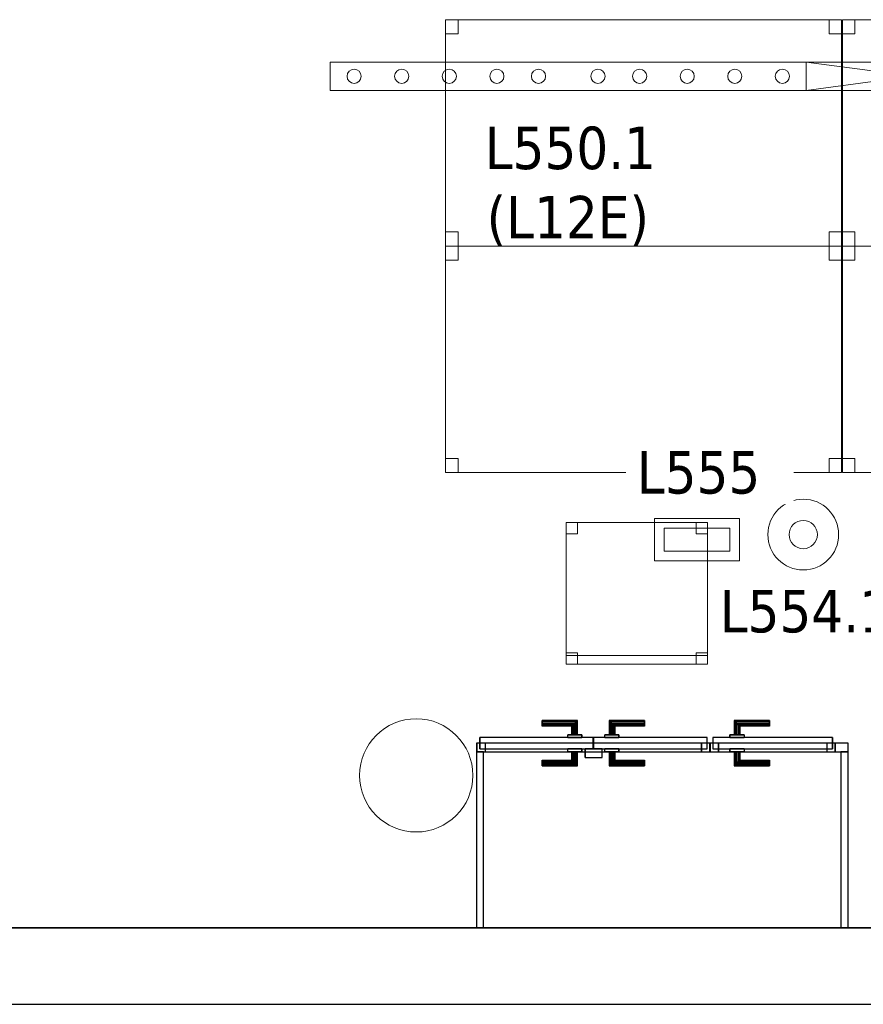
# Model space of a CAD drawing. Header units: metres. Extents: x 397.7 to 427.5, y 12.7 to 28.4.
# Tile 12 of 128: x 404.4 to 407.4, y 12.8 to 16.3. Entities that reach past the tile are written whole.
import ezdxf

# ---------------------------------------------------------------- set-up
doc = ezdxf.new("R2010")
doc.units = ezdxf.units.M
doc.layers.add('01_CARPINTERIA', color=5, linetype='Continuous', lineweight=25, true_color=0x0000ff)
doc.layers.add('01_SUELOS', color=7, linetype='Continuous', lineweight=25, true_color=0x007f00)
for name, color, linetype, lineweight in [('02_MOBILIARIO', 7, 'Continuous', 18), ('A-COLS-____-MCUT', 7, 'Continuous', 18), ('A-COLS-____-OTLN', 7, 'Continuous', 18), ('A-DETL-____-MBND', 7, 'Continuous', 18), ('A-DETL-GENF-OTLN', 7, 'Continuous', 18), ('A-GENM-____-OTLN', 7, 'Continuous', 18), ('A-WALL-____-MCUT', 7, 'Continuous', 25), ('A-WALL-____-OTLN', 7, 'Continuous', 25), ('E-LITE-____-IDEN', 7, 'Continuous', 30), ('E-LITE-EQPM-IDEN', 7, 'Continuous', 30)]:
    doc.layers.add(name, color=color, linetype=linetype, lineweight=lineweight)
doc.styles.add('Tahoma_4', font='tahoma.ttf', dxfattribs={"height": 0.15})

# ---------------------------------------------------------------- blocks, each defined once
blk = doc.blocks.new('Family - Mur P5-151247-08_ENLLUMENAT_P5')
at = {"layer": 'A-WALL-____-MCUT', "color": 253, "true_color": 0xaaaaaa}
for p, q in [((25.4725, 0.27), (0.0535, 0.27)), ((0, 0), (25.4166, 0))]:
    blk.add_line(p, q, dxfattribs=at)
at = {"layer": 'A-WALL-____-OTLN', "color": 253, "true_color": 0xaaaaaa}
for p, q in [((25.4725, 0.27), (0.0535, 0.27)), ((0, 0), (25.4166, 0))]:
    blk.add_line(p, q, dxfattribs=at)
at = {"layer": 'A-WALL-____-OTLN', "color": 253, "lineweight": 18, "true_color": 0xaaaaaa}
blk.add_line((0, 0), (25.4166, 0), dxfattribs=at)
blk = doc.blocks.new('Family - LONDR55-XX_ZZ-ARQ-CAA-M3D-Londres55-151267-08_ENLLUMENAT_P5')
at = {"layer": '01_CARPINTERIA', "color": 161, "true_color": 0xaaaaff}
for p, q in [((0.2308, 0.1087), (0.2308, 0.11)), ((0.2308, 0.11), (0.2308, 0.1087)), ((0.3558, 0.11), (0.2308, 0.11)), ((0.2308, 0.105), (0.2308, 0.1087)), ((0.2308, 0.1087), (0.2308, 0.105)), ((0.3545, 0.1087), (0.2308, 0.1087)), ((0.3545, 0.1087), (0.2308, 0.1087)), ((0.2308, 0.1), (0.2308, 0.105)), ((0.2308, 0.105), (0.2308, 0.1)), ((0.3508, 0.105), (0.2308, 0.105)), ((0.3508, 0.105), (0.2308, 0.105)), ((0.3508, 0.105), (0.3458, 0.1)), ((0.3458, 0.1), (0.3508, 0.105)), ((0.3545, 0.1087), (0.3508, 0.105)), ((0.3508, 0.105), (0.3545, 0.1087)), ((0.3508, 0.06), (0.3508, 0.105)), ((0.3508, 0.06), (0.3508, 0.105)), ((0.3558, 0.11), (0.3545, 0.1087)), ((0.3545, 0.1087), (0.3558, 0.11)), ((0.3545, 0.06), (0.3545, 0.1087)), ((0.3545, 0.06), (0.3545, 0.1087)), ((0.3558, 0.06), (0.3558, 0.11)), ((0.4682, 0.1087), (0.4668, 0.11)), ((0.4668, 0.11), (0.4668, 0.06)), ((0.4668, 0.11), (0.4682, 0.1087)), ((0.5918, 0.11), (0.4668, 0.11)), ((0.4718, 0.105), (0.4682, 0.1087)), ((0.4682, 0.1087), (0.4682, 0.06)), ((0.4682, 0.1087), (0.4682, 0.06)), ((0.4682, 0.1087), (0.4718, 0.105)), ((0.5918, 0.1087), (0.4682, 0.1087)), ((0.5918, 0.1087), (0.4682, 0.1087)), ((0.4768, 0.1), (0.4718, 0.105)), ((0.4718, 0.105), (0.4718, 0.06)), ((0.4718, 0.105), (0.4718, 0.06)), ((0.4718, 0.105), (0.4768, 0.1)), ((0.5918, 0.105), (0.4718, 0.105)), ((0.5918, 0.105), (0.4718, 0.105)), ((0.5918, 0.1087), (0.5918, 0.11)), ((0.5918, 0.11), (0.5918, 0.1087)), ((0.5918, 0.105), (0.5918, 0.1087)), ((0.5918, 0.1087), (0.5918, 0.105)), ((0.5918, 0.105), (0.5918, 0.1)), ((0.5918, 0.1), (0.5918, 0.105)), ((0.2308, 0.095), (0.2308, 0.1)), ((0.2308, 0.1), (0.2308, 0.095)), ((0.2308, 0.1), (0.3458, 0.1)), ((0.3458, 0.1), (0.2308, 0.1)), ((0.2308, 0.095), (0.2308, 0.0913)), ((0.2308, 0.0913), (0.2308, 0.095)), ((0.3408, 0.095), (0.2308, 0.095)), ((0.3408, 0.095), (0.2308, 0.095)), ((0.2308, 0.0913), (0.2308, 0.09)), ((0.2308, 0.09), (0.2308, 0.0913)), ((0.3372, 0.0913), (0.2308, 0.0913)), ((0.3372, 0.0913), (0.2308, 0.0913)), ((0.3358, 0.09), (0.2308, 0.09)), ((0.3358, 0.09), (0.3372, 0.0913)), ((0.3372, 0.0913), (0.3358, 0.09)), ((0.3358, 0.06), (0.3358, 0.09)), ((0.3372, 0.0913), (0.3408, 0.095)), ((0.3408, 0.095), (0.3372, 0.0913)), ((0.3372, 0.06), (0.3372, 0.0913)), ((0.3372, 0.06), (0.3372, 0.0913)), ((0.3408, 0.095), (0.3458, 0.1)), ((0.3458, 0.1), (0.3408, 0.095)), ((0.3408, 0.06), (0.3408, 0.095)), ((0.3408, 0.06), (0.3408, 0.095)), ((0.3458, 0.1), (0.3458, 0.06)), ((0.3458, 0.06), (0.3458, 0.1)), ((0.4768, 0.06), (0.4768, 0.1)), ((0.4768, 0.1), (0.4768, 0.06)), ((0.4768, 0.1), (0.4818, 0.095)), ((0.4818, 0.095), (0.4768, 0.1)), ((0.4768, 0.1), (0.5918, 0.1)), ((0.5918, 0.1), (0.4768, 0.1)), ((0.4818, 0.095), (0.4818, 0.06)), ((0.4818, 0.095), (0.4855, 0.0913)), ((0.4855, 0.0913), (0.4818, 0.095)), ((0.4818, 0.095), (0.4818, 0.06)), ((0.5918, 0.095), (0.4818, 0.095)), ((0.5918, 0.095), (0.4818, 0.095)), ((0.4855, 0.0913), (0.4855, 0.06)), ((0.4855, 0.0913), (0.4868, 0.09)), ((0.4868, 0.09), (0.4855, 0.0913)), ((0.4855, 0.0913), (0.4855, 0.06)), ((0.5918, 0.0913), (0.4855, 0.0913)), ((0.5918, 0.0913), (0.4855, 0.0913)), ((0.4868, 0.09), (0.4868, 0.06)), ((0.5918, 0.09), (0.4868, 0.09)), ((0.5918, 0.1), (0.5918, 0.095)), ((0.5918, 0.095), (0.5918, 0.1)), ((0.5918, 0.095), (0.5918, 0.0913)), ((0.5918, 0.0913), (0.5918, 0.095)), ((0.5918, 0.0913), (0.5918, 0.09)), ((0.5918, 0.09), (0.5918, 0.0913)), ((0.4108, 0.05), (0.01, 0.05)), ((0.01, 0.05), (0.01, 0.01)), ((0.4108, 0.05), (0.01, 0.05)), ((0.01, 0.01), (0.01, 0.05)), ((0.3708, 0.06), (0.3208, 0.06)), ((0.3208, 0.06), (0.3708, 0.06)), ((0.3208, 0.05), (0.3208, 0.06)), ((0.3208, 0.05), (0.3208, 0.06)), ((0.3708, 0.05), (0.3208, 0.05)), ((0.3208, 0.05), (0.3708, 0.05)), ((0.3372, 0.06), (0.3358, 0.06)), ((0.3358, 0.06), (0.3372, 0.06)), ((0.3408, 0.06), (0.3372, 0.06)), ((0.3372, 0.06), (0.3408, 0.06)), ((0.3458, 0.06), (0.3408, 0.06)), ((0.3408, 0.06), (0.3458, 0.06)), ((0.3508, 0.06), (0.3458, 0.06)), ((0.3458, 0.06), (0.3508, 0.06)), ((0.3508, 0.06), (0.3545, 0.06)), ((0.3545, 0.06), (0.3508, 0.06)), ((0.3545, 0.06), (0.3558, 0.06)), ((0.3558, 0.06), (0.3545, 0.06)), ((0.3708, 0.05), (0.3708, 0.06)), ((0.3708, 0.06), (0.3708, 0.05)), ((0.4108, 0.01), (0.4108, 0.05)), ((0.4108, 0.01), (0.4108, 0.05)), ((0.8127, 0.05), (0.4118, 0.05)), ((0.4118, 0.05), (0.4118, 0.01)), ((0.8127, 0.05), (0.4118, 0.05)), ((0.4118, 0.01), (0.4118, 0.05)), ((0.5018, 0.06), (0.4518, 0.06)), ((0.4518, 0.06), (0.5018, 0.06)), ((0.4518, 0.05), (0.4518, 0.06)), ((0.4518, 0.05), (0.4518, 0.06)), ((0.5018, 0.05), (0.4518, 0.05)), ((0.4518, 0.05), (0.5018, 0.05)), ((0.4682, 0.06), (0.4668, 0.06)), ((0.4668, 0.06), (0.4682, 0.06)), ((0.4718, 0.06), (0.4682, 0.06)), ((0.4682, 0.06), (0.4718, 0.06)), ((0.4768, 0.06), (0.4718, 0.06)), ((0.4718, 0.06), (0.4768, 0.06)), ((0.4818, 0.06), (0.4768, 0.06)), ((0.4768, 0.06), (0.4818, 0.06)), ((0.4818, 0.06), (0.4855, 0.06)), ((0.4855, 0.06), (0.4818, 0.06)), ((0.4855, 0.06), (0.4868, 0.06)), ((0.4868, 0.06), (0.4855, 0.06)), ((0.5018, 0.05), (0.5018, 0.06)), ((0.5018, 0.06), (0.5018, 0.05)), ((0.8127, 0.01), (0.8127, 0.05)), ((0.8127, 0.01), (0.8127, 0.05)), ((0.03, 0.03), (0, 0.03)), ((0, 0.03), (0, 0)), ((0.03, 0.03), (0, 0.03)), ((0, 0), (0, 0.03)), ((0, 0), (0.03, 0)), ((0, 0), (0.03, 0)), ((0.01, 0.01), (0.4108, 0.01)), ((0.01, 0.01), (0.4108, 0.01)), ((0.03, 0), (0.03, 0.03)), ((0.03, 0), (0.03, 0.03)), ((0.3208, 0.01), (0.3708, 0.01)), ((0.3708, 0.01), (0.3208, 0.01)), ((0.3208, 0), (0.3208, 0.01)), ((0.3208, 0), (0.3208, 0.01)), ((0.3208, 0), (0.3708, 0)), ((0.3708, 0), (0.3208, 0)), ((0.3372, 0), (0.3358, 0)), ((0.3358, 0), (0.3372, 0)), ((0.3358, -0.03), (0.3358, 0)), ((0.3408, 0), (0.3372, 0)), ((0.3372, 0), (0.3408, 0)), ((0.3372, -0.0313), (0.3372, 0)), ((0.3372, -0.0313), (0.3372, 0)), ((0.3408, 0), (0.3458, 0)), ((0.3458, 0), (0.3408, 0)), ((0.3408, -0.035), (0.3408, 0)), ((0.3458, 0), (0.3508, 0)), ((0.3508, 0), (0.3458, 0)), ((0.3458, 0), (0.3458, -0.04)), ((0.3458, -0.04), (0.3458, 0)), ((0.3508, 0), (0.3545, 0)), ((0.3545, 0), (0.3508, 0)), ((0.3508, -0.045), (0.3508, 0)), ((0.3545, 0), (0.3558, 0)), ((0.3558, 0), (0.3545, 0)), ((0.3545, -0.0487), (0.3545, 0)), ((0.3708, 0), (0.3708, 0.01)), ((0.3708, 0.01), (0.3708, 0)), ((0.4418, 0.01), (0.3818, 0.01)), ((0.3818, 0.01), (0.3818, -0.02)), ((0.4418, 0.01), (0.3818, 0.01)), ((0.3818, -0.02), (0.3818, 0.01)), ((0.4118, 0.01), (0.8127, 0.01)), ((0.4118, 0.01), (0.8127, 0.01)), ((0.4418, -0.02), (0.4418, 0.01)), ((0.4418, -0.02), (0.4418, 0.01)), ((0.4518, 0.01), (0.5018, 0.01)), ((0.5018, 0.01), (0.4518, 0.01)), ((0.4518, 0), (0.4518, 0.01)), ((0.4518, 0), (0.4518, 0.01)), ((0.4518, 0), (0.5018, 0)), ((0.5018, 0), (0.4518, 0)), ((0.4682, 0), (0.4668, 0)), ((0.4668, 0), (0.4682, 0)), ((0.4668, 0), (0.4668, -0.05)), ((0.4718, 0), (0.4682, 0)), ((0.4682, 0), (0.4718, 0)), ((0.4682, 0), (0.4682, -0.0487)), ((0.4718, 0), (0.4768, 0)), ((0.4768, 0), (0.4718, 0)), ((0.4718, 0), (0.4718, -0.045)), ((0.4768, 0), (0.4818, 0)), ((0.4818, 0), (0.4768, 0)), ((0.4768, -0.04), (0.4768, 0)), ((0.4768, 0), (0.4768, -0.04)), ((0.4818, 0), (0.4855, 0)), ((0.4855, 0), (0.4818, 0)), ((0.4855, 0), (0.4868, 0)), ((0.4868, 0), (0.4855, 0)), ((0.4855, 0), (0.4855, -0.0313)), ((0.5018, 0), (0.5018, 0.01)), ((0.5018, 0.01), (0.5018, 0)), ((0.8227, 0.03), (0.7927, 0.03)), ((0.7927, 0.03), (0.7927, 0)), ((0.8227, 0.03), (0.7927, 0.03)), ((0.7927, 0), (0.7927, 0.03)), ((0.7927, 0), (0.8227, 0)), ((0.7927, 0), (0.8227, 0)), ((0.8227, 0), (0.8227, 0.03)), ((0.8227, 0), (0.8227, 0.03)), ((0.2308, -0.0313), (0.2308, -0.03)), ((0.2308, -0.03), (0.2308, -0.0313)), ((0.2308, -0.03), (0.3358, -0.03)), ((0.2308, -0.035), (0.2308, -0.0313)), ((0.2308, -0.0313), (0.2308, -0.035)), ((0.2308, -0.0313), (0.3372, -0.0313)), ((0.2308, -0.0313), (0.3372, -0.0313)), ((0.3372, -0.0313), (0.3358, -0.03)), ((0.3358, -0.03), (0.3372, -0.0313)), ((0.3408, -0.035), (0.3372, -0.0313)), ((0.3372, -0.0313), (0.3408, -0.035)), ((0.3408, -0.035), (0.3408, 0)), ((0.3508, -0.045), (0.3508, 0)), ((0.3545, -0.0487), (0.3545, 0)), ((0.3558, -0.05), (0.3558, 0)), ((0.3818, -0.02), (0.4418, -0.02)), ((0.3818, -0.02), (0.4418, -0.02)), ((0.4682, 0), (0.4682, -0.0487)), ((0.4718, 0), (0.4718, -0.045)), ((0.4818, 0), (0.4818, -0.035)), ((0.4818, 0), (0.4818, -0.035)), ((0.4855, -0.0313), (0.4818, -0.035)), ((0.4818, -0.035), (0.4855, -0.0313)), ((0.4855, 0), (0.4855, -0.0313)), ((0.4868, -0.03), (0.4855, -0.0313)), ((0.4855, -0.0313), (0.4868, -0.03)), ((0.4855, -0.0313), (0.5918, -0.0313)), ((0.4855, -0.0313), (0.5918, -0.0313)), ((0.4868, 0), (0.4868, -0.03)), ((0.4868, -0.03), (0.5918, -0.03)), ((0.5918, -0.0313), (0.5918, -0.03)), ((0.5918, -0.03), (0.5918, -0.0313)), ((0.5918, -0.035), (0.5918, -0.0313)), ((0.5918, -0.0313), (0.5918, -0.035)), ((0.2308, -0.04), (0.2308, -0.035)), ((0.2308, -0.035), (0.2308, -0.04)), ((0.2308, -0.035), (0.3408, -0.035)), ((0.2308, -0.035), (0.3408, -0.035)), ((0.2308, -0.045), (0.2308, -0.04)), ((0.2308, -0.04), (0.2308, -0.045)), ((0.3458, -0.04), (0.2308, -0.04)), ((0.2308, -0.04), (0.3458, -0.04)), ((0.2308, -0.045), (0.2308, -0.0487)), ((0.2308, -0.0487), (0.2308, -0.045)), ((0.2308, -0.045), (0.3508, -0.045)), ((0.2308, -0.045), (0.3508, -0.045)), ((0.2308, -0.0487), (0.2308, -0.05)), ((0.2308, -0.05), (0.2308, -0.0487)), ((0.2308, -0.0487), (0.3545, -0.0487)), ((0.2308, -0.0487), (0.3545, -0.0487)), ((0.2308, -0.05), (0.3558, -0.05)), ((0.3458, -0.04), (0.3408, -0.035)), ((0.3408, -0.035), (0.3458, -0.04)), ((0.3458, -0.04), (0.3508, -0.045)), ((0.3508, -0.045), (0.3458, -0.04)), ((0.3508, -0.045), (0.3545, -0.0487)), ((0.3545, -0.0487), (0.3508, -0.045)), ((0.3545, -0.0487), (0.3558, -0.05)), ((0.3558, -0.05), (0.3545, -0.0487)), ((0.4668, -0.05), (0.4682, -0.0487)), ((0.4682, -0.0487), (0.4668, -0.05)), ((0.4668, -0.05), (0.5918, -0.05)), ((0.4682, -0.0487), (0.4718, -0.045)), ((0.4718, -0.045), (0.4682, -0.0487)), ((0.4682, -0.0487), (0.5918, -0.0487)), ((0.4682, -0.0487), (0.5918, -0.0487)), ((0.4718, -0.045), (0.4768, -0.04)), ((0.4768, -0.04), (0.4718, -0.045)), ((0.4718, -0.045), (0.5918, -0.045)), ((0.4718, -0.045), (0.5918, -0.045)), ((0.4818, -0.035), (0.4768, -0.04)), ((0.4768, -0.04), (0.4818, -0.035)), ((0.5918, -0.04), (0.4768, -0.04)), ((0.4768, -0.04), (0.5918, -0.04)), ((0.4818, -0.035), (0.5918, -0.035)), ((0.4818, -0.035), (0.5918, -0.035)), ((0.5918, -0.035), (0.5918, -0.04)), ((0.5918, -0.04), (0.5918, -0.035)), ((0.5918, -0.04), (0.5918, -0.045)), ((0.5918, -0.045), (0.5918, -0.04)), ((0.5918, -0.045), (0.5918, -0.0487)), ((0.5918, -0.0487), (0.5918, -0.045)), ((0.5918, -0.0487), (0.5918, -0.05)), ((0.5918, -0.05), (0.5918, -0.0487))]:
    blk.add_line(p, q, dxfattribs=at)
blk = doc.blocks.new('Family - Porta PA-151268-08_ENLLUMENAT_P5')
blk.add_blockref('Family - LONDR55-XX_ZZ-ARQ-CAA-M3D-Londres55-151267-08_ENLLUMENAT_P5', (0, 0))
blk = doc.blocks.new('Family - Evans PA-151382-08_ENLLUMENAT_P5')
at = {"layer": 'A-WALL-____-MCUT', "color": 253, "true_color": 0xaaaaaa}
for p, q in [((0.0453, 0.03), (0, 0.03)), ((0, 0.03), (0, 0)), ((0, 0), (0.0453, 0)), ((0.0453, 0), (0.0453, 0.03)), ((0.4872, 0.03), (0.4872, 0)), ((0.4878, 0.03), (0.4872, 0.03)), ((0.4872, 0), (0.4878, 0)), ((0.4878, 0), (0.4878, 0.03)), ((1.3105, 0.03), (1.3105, 0)), ((1.3123, 0.03), (1.3105, 0.03)), ((1.3105, 0), (1.3123, 0)), ((1.3123, 0), (1.3123, 0.03))]:
    blk.add_line(p, q, dxfattribs=at)
at = {"layer": 'A-WALL-____-OTLN', "color": 253, "true_color": 0xaaaaaa}
for p, q in [((1.3123, 0.03), (0, 0.03)), ((0, 0.03), (0, 0)), ((0, 0), (1.3123, 0)), ((0.0453, 0), (0.0453, 0.03)), ((0.4872, 0.03), (0.0453, 0.03)), ((0.0453, 0), (0.4872, 0)), ((0.4872, 0), (0.4872, 0.03)), ((0.4878, 0), (0.4878, 0.03)), ((1.3105, 0.03), (0.4878, 0.03)), ((0.4878, 0), (1.3105, 0)), ((1.3105, 0), (1.3105, 0.03)), ((1.3123, 0), (1.3123, 0.03))]:
    blk.add_line(p, q, dxfattribs=at)
at = {"layer": 'A-WALL-____-OTLN', "color": 253, "lineweight": 18, "true_color": 0xaaaaaa}
blk.add_line((0, 0), (1.3123, 0), dxfattribs=at)
blk = doc.blocks.new('Family - Vano de puerta PA-151384-08_ENLLUMENAT_P5')
at = {"layer": 'A-GENM-____-OTLN', "color": 253, "true_color": 0xaaaaaa}
for p, q in [((406.8738, 13.7631), (406.0511, 13.7631)), ((406.0511, 13.7631), (406.0511, 13.7331)), ((406.0511, 13.7631), (406.8738, 13.7631)), ((406.0511, 13.7331), (406.0511, 13.7631)), ((406.8738, 13.7331), (406.8738, 13.7631)), ((406.8738, 13.7331), (406.8738, 13.7631)), ((406.0511, 13.7331), (406.8738, 13.7331)), ((406.8738, 13.7331), (406.0511, 13.7331))]:
    blk.add_line(p, q, dxfattribs=at)
blk = doc.blocks.new('Family - Vano de puerta PA-151386-08_ENLLUMENAT_P5')
at = {"layer": 'A-GENM-____-OTLN', "color": 253, "true_color": 0xaaaaaa}
for p, q in [((407.3163, 13.7631), (406.8744, 13.7631)), ((406.8744, 13.7631), (406.8744, 13.7331)), ((406.8744, 13.7631), (407.3163, 13.7631)), ((406.8744, 13.7331), (406.8744, 13.7631)), ((407.3163, 13.7331), (407.3163, 13.7631)), ((407.3163, 13.7331), (407.3163, 13.7631)), ((406.8744, 13.7331), (407.3163, 13.7331)), ((407.3163, 13.7331), (406.8744, 13.7331))]:
    blk.add_line(p, q, dxfattribs=at)
blk = doc.blocks.new('Family - Cadira d_Oficina_P5-151408-08_ENLLUMENAT_P5')
at = {"layer": 'A-DETL-____-MBND', "color": 253, "true_color": 0xaaaaaa}
for p, q in [((0, 0), (0, 0.5)), ((0, 0.5), (0.5, 0.5)), ((0, 0.5), (0, 0)), ((0.5, 0.5), (0, 0.5)), ((0, 0.5), (0.04, 0.5)), ((0, 0.46), (0, 0.5)), ((0.04, 0.5), (0, 0.5)), ((0, 0.5), (0, 0.46)), ((0.04, 0.5), (0.04, 0.46)), ((0.04, 0.46), (0.04, 0.5)), ((0.46, 0.5), (0.5, 0.5)), ((0.46, 0.46), (0.46, 0.5)), ((0.5, 0.5), (0.46, 0.5)), ((0.46, 0.5), (0.46, 0.46)), ((0.5, 0.5), (0.5, 0.46)), ((0.5, 0.46), (0.5, 0.5)), ((0.5, 0.5), (0.5, 0)), ((0.5, 0), (0.5, 0.5)), ((0.04, 0.46), (0, 0.46)), ((0, 0.46), (0.04, 0.46)), ((0.5, 0.46), (0.46, 0.46)), ((0.46, 0.46), (0.5, 0.46)), ((0, 0.04), (0.04, 0.04)), ((0, 0), (0, 0.04)), ((0.04, 0.04), (0, 0.04)), ((0, 0.04), (0, 0)), ((0.04, 0.04), (0.04, 0)), ((0.04, 0), (0.04, 0.04)), ((0.46, 0.04), (0.5, 0.04)), ((0.46, 0), (0.46, 0.04)), ((0.5, 0.04), (0.46, 0.04)), ((0.46, 0.04), (0.46, 0)), ((0.5, 0.04), (0.5, 0)), ((0.5, 0), (0.5, 0.04)), ((0, 0.03), (0.5, 0.03)), ((0, 0), (0, 0.03)), ((0.5, 0.03), (0, 0.03)), ((0, 0.03), (0, 0)), ((0.04, 0), (0, 0)), ((0, 0), (0.04, 0)), ((0.5, 0), (0, 0)), ((0, 0), (0.5, 0)), ((0.5, 0), (0, 0)), ((0, 0), (0.5, 0)), ((0.46, 0), (0.5, 0)), ((0.5, 0.03), (0.5, 0)), ((0.5, 0), (0.5, 0.03)), ((0.5, 0), (0.46, 0))]:
    blk.add_line(p, q, dxfattribs=at)
blk = doc.blocks.new('Family - Taula 140X80_P5-151414-08_ENLLUMENAT_P5')
at = {"layer": 'A-DETL-____-MBND', "color": 253, "true_color": 0xaaaaaa}
for p, q in [((0, 0.8001), (1.3973, 0.8001)), ((0, 0), (0, 0.8001)), ((1.3973, 0.8001), (0, 0.8001)), ((0, 0.8001), (0, 0)), ((0, 0.8001), (0.0437, 0.8001)), ((0, 0.7501), (0, 0.8001)), ((0.0437, 0.8001), (0, 0.8001)), ((0, 0.8001), (0, 0.7501)), ((0.0437, 0.8001), (0.0437, 0.7501)), ((0.0437, 0.7501), (0.0437, 0.8001)), ((1.3536, 0.8001), (1.3973, 0.8001)), ((1.3536, 0.7501), (1.3536, 0.8001)), ((1.3973, 0.8001), (1.3536, 0.8001)), ((1.3536, 0.8001), (1.3536, 0.7501)), ((1.3973, 0.8001), (1.3973, 0.7501)), ((1.3973, 0.7501), (1.3973, 0.8001)), ((1.3973, 0.8001), (1.3973, 0)), ((1.3973, 0), (1.3973, 0.8001)), ((0.0437, 0.7501), (0, 0.7501)), ((0, 0.7501), (0.0437, 0.7501)), ((1.3973, 0.7501), (1.3536, 0.7501)), ((1.3536, 0.7501), (1.3973, 0.7501)), ((0, 0.05), (0.0437, 0.05)), ((0, 0), (0, 0.05)), ((0.0437, 0.05), (0, 0.05)), ((0, 0.05), (0, 0)), ((0.0437, 0.05), (0.0437, 0)), ((0.0437, 0), (0.0437, 0.05)), ((1.3536, 0.05), (1.3973, 0.05)), ((1.3536, 0), (1.3536, 0.05)), ((1.3973, 0.05), (1.3536, 0.05)), ((1.3536, 0.05), (1.3536, 0)), ((1.3973, 0.05), (1.3973, 0)), ((1.3973, 0), (1.3973, 0.05)), ((0.0437, 0), (0, 0)), ((0, 0), (0.0437, 0)), ((0, 0), (1.3973, 0)), ((1.3973, 0), (1.3536, 0)), ((1.3536, 0), (1.3973, 0)), ((1.3973, 0), (0, 0))]:
    blk.add_line(p, q, dxfattribs=at)
blk = doc.blocks.new('Family - Taula 140X80_P5-151465-08_ENLLUMENAT_P5')
at = {"layer": 'A-DETL-____-MBND', "color": 253, "true_color": 0xaaaaaa}
for p, q in [((0, 0.8001), (0.0437, 0.8001)), ((0, 0.7501), (0, 0.8001)), ((0.0437, 0.8001), (0, 0.8001)), ((0, 0.8001), (0, 0.7501)), ((0, 0.8001), (1.3973, 0.8001)), ((0, 0), (0, 0.8001)), ((1.3973, 0.8001), (0, 0.8001)), ((0, 0.8001), (0, 0)), ((0.0437, 0.8001), (0.0437, 0.7501)), ((0.0437, 0.7501), (0.0437, 0.8001)), ((1.3536, 0.8001), (1.3973, 0.8001)), ((1.3536, 0.7501), (1.3536, 0.8001)), ((1.3973, 0.8001), (1.3536, 0.8001)), ((1.3536, 0.8001), (1.3536, 0.7501)), ((1.3973, 0.8001), (1.3973, 0)), ((1.3973, 0), (1.3973, 0.8001)), ((1.3973, 0.8001), (1.3973, 0.7501)), ((1.3973, 0.7501), (1.3973, 0.8001)), ((0.0437, 0.7501), (0, 0.7501)), ((0, 0.7501), (0.0437, 0.7501)), ((1.3973, 0.7501), (1.3536, 0.7501)), ((1.3536, 0.7501), (1.3973, 0.7501)), ((0, 0.05), (0.0437, 0.05)), ((0, 0), (0, 0.05)), ((0.0437, 0.05), (0, 0.05)), ((0, 0.05), (0, 0)), ((0.0437, 0.05), (0.0437, 0)), ((0.0437, 0), (0.0437, 0.05)), ((1.3536, 0.05), (1.3973, 0.05)), ((1.3536, 0), (1.3536, 0.05)), ((1.3973, 0.05), (1.3536, 0.05)), ((1.3536, 0.05), (1.3536, 0)), ((1.3973, 0.05), (1.3973, 0)), ((1.3973, 0), (1.3973, 0.05)), ((0, 0), (1.3973, 0)), ((0.0437, 0), (0, 0)), ((0, 0), (0.0437, 0)), ((1.3973, 0), (1.3536, 0)), ((1.3536, 0), (1.3973, 0)), ((1.3973, 0), (0, 0))]:
    blk.add_line(p, q, dxfattribs=at)
blk = doc.blocks.new('Family - Taula 140X80_P5-151469-08_ENLLUMENAT_P5')
at = {"layer": 'A-DETL-____-MBND', "color": 253, "true_color": 0xaaaaaa}
for p, q in [((0, 0.7501), (0, 0.8001)), ((0, 0.8001), (0.0437, 0.8001)), ((0.0437, 0.8001), (0, 0.8001)), ((0, 0.8001), (0, 0.7501)), ((0, 0), (0, 0.8001)), ((0, 0.8001), (1.3973, 0.8001)), ((1.3973, 0.8001), (0, 0.8001)), ((0, 0.8001), (0, 0)), ((0.0437, 0.8001), (0.0437, 0.7501)), ((0.0437, 0.7501), (0.0437, 0.8001)), ((1.3536, 0.7501), (1.3536, 0.8001)), ((1.3536, 0.8001), (1.3973, 0.8001)), ((1.3973, 0.8001), (1.3536, 0.8001)), ((1.3536, 0.8001), (1.3536, 0.7501)), ((1.3973, 0.8001), (1.3973, 0.7501)), ((1.3973, 0.7501), (1.3973, 0.8001)), ((1.3973, 0.8001), (1.3973, 0)), ((1.3973, 0), (1.3973, 0.8001)), ((0.0437, 0.7501), (0, 0.7501)), ((0, 0.7501), (0.0437, 0.7501)), ((1.3973, 0.7501), (1.3536, 0.7501)), ((1.3536, 0.7501), (1.3973, 0.7501)), ((0, 0), (0, 0.05)), ((0, 0.05), (0.0437, 0.05)), ((0.0437, 0.05), (0, 0.05)), ((0, 0.05), (0, 0)), ((0.0437, 0.05), (0.0437, 0)), ((0.0437, 0), (0.0437, 0.05)), ((1.3536, 0), (1.3536, 0.05)), ((1.3536, 0.05), (1.3973, 0.05)), ((1.3973, 0.05), (1.3536, 0.05)), ((1.3536, 0.05), (1.3536, 0)), ((1.3973, 0.05), (1.3973, 0)), ((1.3973, 0), (1.3973, 0.05)), ((1.3973, 0), (0, 0)), ((0, 0), (1.3973, 0)), ((0.0437, 0), (0, 0)), ((0, 0), (0.0437, 0)), ((1.3973, 0), (1.3536, 0)), ((1.3536, 0), (1.3973, 0))]:
    blk.add_line(p, q, dxfattribs=at)
blk = doc.blocks.new('Family - Taula 140X80_P5-151506-08_ENLLUMENAT_P5')
at = {"layer": 'A-DETL-____-MBND', "color": 253, "true_color": 0xaaaaaa}
for p, q in [((0, 0.7501), (0, 0.8001)), ((0, 0.8001), (0.0437, 0.8001)), ((0.0437, 0.8001), (0, 0.8001)), ((0, 0.8001), (0, 0.7501)), ((0, 0), (0, 0.8001)), ((0, 0.8001), (1.3973, 0.8001)), ((1.3973, 0.8001), (0, 0.8001)), ((0, 0.8001), (0, 0)), ((0.0437, 0.8001), (0.0437, 0.7501)), ((0.0437, 0.7501), (0.0437, 0.8001)), ((1.3536, 0.7501), (1.3536, 0.8001)), ((1.3536, 0.8001), (1.3973, 0.8001)), ((1.3973, 0.8001), (1.3536, 0.8001)), ((1.3536, 0.8001), (1.3536, 0.7501)), ((1.3973, 0.8001), (1.3973, 0)), ((1.3973, 0), (1.3973, 0.8001)), ((1.3973, 0.8001), (1.3973, 0.7501)), ((1.3973, 0.7501), (1.3973, 0.8001)), ((0.0437, 0.7501), (0, 0.7501)), ((0, 0.7501), (0.0437, 0.7501)), ((1.3973, 0.7501), (1.3536, 0.7501)), ((1.3536, 0.7501), (1.3973, 0.7501)), ((0, 0), (0, 0.05)), ((0, 0.05), (0.0437, 0.05)), ((0.0437, 0.05), (0, 0.05)), ((0, 0.05), (0, 0)), ((0.0437, 0.05), (0.0437, 0)), ((0.0437, 0), (0.0437, 0.05)), ((1.3536, 0), (1.3536, 0.05)), ((1.3536, 0.05), (1.3973, 0.05)), ((1.3973, 0.05), (1.3536, 0.05)), ((1.3536, 0.05), (1.3536, 0)), ((1.3973, 0.05), (1.3973, 0)), ((1.3973, 0), (1.3973, 0.05)), ((0.0437, 0), (0, 0)), ((0, 0), (0.0437, 0)), ((1.3973, 0), (0, 0)), ((0, 0), (1.3973, 0)), ((1.3973, 0), (1.3536, 0)), ((1.3536, 0), (1.3973, 0))]:
    blk.add_line(p, q, dxfattribs=at)
blk = doc.blocks.new('Family - Evans PA-151620-08_ENLLUMENAT_P5')
at = {"layer": 'A-WALL-____-MCUT', "color": 253, "true_color": 0xaaaaaa}
for p, q in [((0.6225, 0.025), (0, 0.025)), ((0, 0.025), (0, 0)), ((0, 0), (0.6225, 0)), ((0.6225, 0), (0.6225, 0.025))]:
    blk.add_line(p, q, dxfattribs=at)
at = {"layer": 'A-WALL-____-OTLN', "color": 253, "true_color": 0xaaaaaa}
for p, q in [((0.6225, 0.025), (0, 0.025)), ((0, 0.025), (0, 0)), ((0, 0), (0.6225, 0)), ((0.6225, 0), (0.6225, 0.025))]:
    blk.add_line(p, q, dxfattribs=at)
at = {"layer": 'A-WALL-____-OTLN', "color": 253, "lineweight": 18, "true_color": 0xaaaaaa}
blk.add_line((0, 0), (0.6225, 0), dxfattribs=at)
blk = doc.blocks.new('Family - LONDR55-XX_ZZ-ARQ-CAA-M3D-Londres55-151687-08_ENLLUMENAT_P5')
at = {"layer": '01_CARPINTERIA', "color": 161, "true_color": 0xaaaaff}
for p, q in [((0.0863, 0.1087), (0.085, 0.11)), ((0.085, 0.11), (0.085, 0.06)), ((0.085, 0.11), (0.0863, 0.1087)), ((0.21, 0.11), (0.085, 0.11)), ((0.09, 0.105), (0.0863, 0.1087)), ((0.0863, 0.1087), (0.0863, 0.06)), ((0.0863, 0.1087), (0.0863, 0.06)), ((0.0863, 0.1087), (0.09, 0.105)), ((0.21, 0.1087), (0.0863, 0.1087)), ((0.21, 0.1087), (0.0863, 0.1087)), ((0.095, 0.1), (0.09, 0.105)), ((0.09, 0.105), (0.09, 0.06)), ((0.09, 0.105), (0.09, 0.06)), ((0.09, 0.105), (0.095, 0.1)), ((0.21, 0.105), (0.09, 0.105)), ((0.21, 0.105), (0.09, 0.105)), ((0.21, 0.1087), (0.21, 0.11)), ((0.21, 0.11), (0.21, 0.1087)), ((0.21, 0.105), (0.21, 0.1087)), ((0.21, 0.1087), (0.21, 0.105)), ((0.21, 0.105), (0.21, 0.1)), ((0.21, 0.1), (0.21, 0.105)), ((0.095, 0.06), (0.095, 0.1)), ((0.095, 0.1), (0.095, 0.06)), ((0.095, 0.1), (0.1, 0.095)), ((0.1, 0.095), (0.095, 0.1)), ((0.095, 0.1), (0.21, 0.1)), ((0.21, 0.1), (0.095, 0.1)), ((0.1, 0.095), (0.1, 0.06)), ((0.1, 0.095), (0.1037, 0.0913)), ((0.1037, 0.0913), (0.1, 0.095)), ((0.1, 0.095), (0.1, 0.06)), ((0.21, 0.095), (0.1, 0.095)), ((0.21, 0.095), (0.1, 0.095)), ((0.1037, 0.0913), (0.1037, 0.06)), ((0.1037, 0.0913), (0.105, 0.09)), ((0.105, 0.09), (0.1037, 0.0913)), ((0.1037, 0.0913), (0.1037, 0.06)), ((0.21, 0.0913), (0.1037, 0.0913)), ((0.21, 0.0913), (0.1037, 0.0913)), ((0.105, 0.09), (0.105, 0.06)), ((0.21, 0.09), (0.105, 0.09)), ((0.21, 0.1), (0.21, 0.095)), ((0.21, 0.095), (0.21, 0.1)), ((0.21, 0.095), (0.21, 0.0913)), ((0.21, 0.0913), (0.21, 0.095)), ((0.21, 0.0913), (0.21, 0.09)), ((0.21, 0.09), (0.21, 0.0913)), ((0.4319, 0.05), (0.01, 0.05)), ((0.01, 0.05), (0.01, 0.01)), ((0.4319, 0.05), (0.01, 0.05)), ((0.01, 0.05), (0.01, 0.01)), ((0.12, 0.06), (0.07, 0.06)), ((0.07, 0.06), (0.12, 0.06)), ((0.07, 0.06), (0.07, 0.05)), ((0.07, 0.05), (0.07, 0.06)), ((0.12, 0.05), (0.07, 0.05)), ((0.07, 0.05), (0.12, 0.05)), ((0.0863, 0.06), (0.085, 0.06)), ((0.085, 0.06), (0.0863, 0.06)), ((0.09, 0.06), (0.0863, 0.06)), ((0.0863, 0.06), (0.09, 0.06)), ((0.095, 0.06), (0.09, 0.06)), ((0.09, 0.06), (0.095, 0.06)), ((0.1, 0.06), (0.095, 0.06)), ((0.095, 0.06), (0.1, 0.06)), ((0.1, 0.06), (0.1037, 0.06)), ((0.1037, 0.06), (0.1, 0.06)), ((0.1037, 0.06), (0.105, 0.06)), ((0.105, 0.06), (0.1037, 0.06)), ((0.12, 0.06), (0.12, 0.05)), ((0.12, 0.06), (0.12, 0.05)), ((0.4319, 0.01), (0.4319, 0.05)), ((0.4319, 0.05), (0.4319, 0.01)), ((0.03, 0.03), (0, 0.03)), ((0, 0.03), (0, 0)), ((0.03, 0.03), (0, 0.03)), ((0, 0.03), (0, 0)), ((0, 0), (0.03, 0)), ((0, 0), (0.03, 0)), ((0.01, 0.01), (0.4319, 0.01)), ((0.01, 0.01), (0.4319, 0.01)), ((0.03, 0), (0.03, 0.03)), ((0.03, 0.03), (0.03, 0)), ((0.07, 0.01), (0.12, 0.01)), ((0.12, 0.01), (0.07, 0.01)), ((0.07, 0.01), (0.07, 0)), ((0.07, 0), (0.07, 0.01)), ((0.07, 0), (0.12, 0)), ((0.12, 0), (0.07, 0)), ((0.0863, 0), (0.085, 0)), ((0.085, 0), (0.0863, 0)), ((0.085, 0), (0.085, -0.05)), ((0.09, 0), (0.0863, 0)), ((0.0863, 0), (0.09, 0)), ((0.0863, 0), (0.0863, -0.0487)), ((0.09, 0), (0.095, 0)), ((0.095, 0), (0.09, 0)), ((0.09, 0), (0.09, -0.045)), ((0.09, 0), (0.09, -0.045)), ((0.095, 0), (0.1, 0)), ((0.1, 0), (0.095, 0)), ((0.095, -0.04), (0.095, 0)), ((0.095, 0), (0.095, -0.04)), ((0.1, 0), (0.1037, 0)), ((0.1037, 0), (0.1, 0)), ((0.1, 0), (0.1, -0.035)), ((0.1037, 0), (0.105, 0)), ((0.105, 0), (0.1037, 0)), ((0.1037, 0), (0.1037, -0.0313)), ((0.105, 0), (0.105, -0.03)), ((0.12, 0.01), (0.12, 0)), ((0.12, 0.01), (0.12, 0)), ((0.4419, 0.03), (0.4119, 0.03)), ((0.4119, 0.03), (0.4119, 0)), ((0.4419, 0.03), (0.4119, 0.03)), ((0.4119, 0.03), (0.4119, 0)), ((0.4119, 0), (0.4419, 0)), ((0.4119, 0), (0.4419, 0)), ((0.4419, 0), (0.4419, 0.03)), ((0.4419, 0.03), (0.4419, 0)), ((0.0863, 0), (0.0863, -0.0487)), ((0.1, 0), (0.1, -0.035)), ((0.1037, -0.0313), (0.1, -0.035)), ((0.1, -0.035), (0.1037, -0.0313)), ((0.1037, 0), (0.1037, -0.0313)), ((0.105, -0.03), (0.1037, -0.0313)), ((0.1037, -0.0313), (0.105, -0.03)), ((0.1037, -0.0313), (0.21, -0.0313)), ((0.1037, -0.0313), (0.21, -0.0313)), ((0.105, -0.03), (0.21, -0.03)), ((0.21, -0.0313), (0.21, -0.03)), ((0.21, -0.03), (0.21, -0.0313)), ((0.21, -0.035), (0.21, -0.0313)), ((0.21, -0.0313), (0.21, -0.035)), ((0.085, -0.05), (0.0863, -0.0487)), ((0.0863, -0.0487), (0.085, -0.05)), ((0.085, -0.05), (0.21, -0.05)), ((0.0863, -0.0487), (0.09, -0.045)), ((0.09, -0.045), (0.0863, -0.0487)), ((0.0863, -0.0487), (0.21, -0.0487)), ((0.0863, -0.0487), (0.21, -0.0487)), ((0.09, -0.045), (0.095, -0.04)), ((0.095, -0.04), (0.09, -0.045)), ((0.09, -0.045), (0.21, -0.045)), ((0.09, -0.045), (0.21, -0.045)), ((0.1, -0.035), (0.095, -0.04)), ((0.095, -0.04), (0.1, -0.035)), ((0.21, -0.04), (0.095, -0.04)), ((0.095, -0.04), (0.21, -0.04)), ((0.1, -0.035), (0.21, -0.035)), ((0.1, -0.035), (0.21, -0.035)), ((0.21, -0.035), (0.21, -0.04)), ((0.21, -0.04), (0.21, -0.035)), ((0.21, -0.04), (0.21, -0.045)), ((0.21, -0.045), (0.21, -0.04)), ((0.21, -0.045), (0.21, -0.0487)), ((0.21, -0.0487), (0.21, -0.045)), ((0.21, -0.0487), (0.21, -0.05)), ((0.21, -0.05), (0.21, -0.0487))]:
    blk.add_line(p, q, dxfattribs=at)
blk = doc.blocks.new('Family - Porta P4-151688-08_ENLLUMENAT_P5')
blk.add_blockref('Family - LONDR55-XX_ZZ-ARQ-CAA-M3D-Londres55-151687-08_ENLLUMENAT_P5', (0, 0))
blk = doc.blocks.new('Family - Paviment P5-151720-08_ENLLUMENAT_P5')
at = {"layer": '01_SUELOS', "color": 9, "true_color": 0xaad4aa}
for p, q in [((0, 0), (25.4182, 0)), ((25.4182, 0), (0, 0))]:
    blk.add_line(p, q, dxfattribs=at)
blk = doc.blocks.new('Family - Evans PA-151809-08_ENLLUMENAT_P5')
at = {"layer": 'A-WALL-____-MCUT', "color": 253, "true_color": 0xaaaaaa}
for p, q in [((0.6225, 0.025), (0, 0.025)), ((0, 0.025), (0, 0)), ((0, 0), (0.6225, 0)), ((0.6225, 0), (0.6225, 0.025))]:
    blk.add_line(p, q, dxfattribs=at)
at = {"layer": 'A-WALL-____-OTLN', "color": 253, "true_color": 0xaaaaaa}
for p, q in [((0.6225, 0.025), (0, 0.025)), ((0, 0.025), (0, 0)), ((0, 0), (0.6225, 0)), ((0.6225, 0), (0.6225, 0.025))]:
    blk.add_line(p, q, dxfattribs=at)
at = {"layer": 'A-WALL-____-OTLN', "color": 253, "lineweight": 18, "true_color": 0xaaaaaa}
blk.add_line((0, 0), (0.6225, 0), dxfattribs=at)
blk = doc.blocks.new('Family - Pilar P5-151857-08_ENLLUMENAT_P5')
at = {"layer": 'A-COLS-____-MCUT', "color": 253, "true_color": 0xaaaaaa}
for start, end in [(360, 180), (180, 360)]:
    blk.add_arc((0.2, 0.2), 0.2, start, end, dxfattribs=at)
at = {"layer": 'A-COLS-____-OTLN', "color": 253, "true_color": 0xaaaaaa}
for start, end in [(360, 180), (180, 360)]:
    blk.add_arc((0.2, 0.2), 0.2, start, end, dxfattribs=at)
blk = doc.blocks.new('LONDR55-XX_ZZ-ARQ-CAA-M3D-Londres55_ifc-1-08_ENLLUMENAT_P5')
at = {"layer": '01_CARPINTERIA', "color": 253, "lineweight": 18, "true_color": 0xaaaaaa}
for name, p in [('Family - Porta PA-151268-08_ENLLUMENAT_P5', (406.0511, 13.7331)), ('Family - Porta P4-151688-08_ENLLUMENAT_P5', (406.8744, 13.7331))]:
    blk.add_blockref(name, p, dxfattribs=at)
at = {"layer": '01_SUELOS', "color": 253, "lineweight": 18, "true_color": 0xaaaaaa}
blk.add_blockref('Family - Paviment P5-151720-08_ENLLUMENAT_P5', (398.2952, 13.1106), dxfattribs=at)
at = {"layer": '02_MOBILIARIO', "color": 253, "lineweight": 18, "true_color": 0xaaaaaa}
for name, p in [('Family - Taula 140X80_P5-151414-08_ENLLUMENAT_P5', (405.9408, 15.5193)), ('Family - Taula 140X80_P5-151465-08_ENLLUMENAT_P5', (407.342, 15.5193)), ('Family - Taula 140X80_P5-151506-08_ENLLUMENAT_P5', (405.9408, 14.7192)), ('Family - Taula 140X80_P5-151469-08_ENLLUMENAT_P5', (407.342, 14.7192)), ('Family - Cadira d_Oficina_P5-151408-08_ENLLUMENAT_P5', (406.3659, 14.0426))]:
    blk.add_blockref(name, p, dxfattribs=at)
at = {"layer": 'A-COLS-____-OTLN', "color": 253, "lineweight": 18, "true_color": 0xaaaaaa}
blk.add_blockref('Family - Pilar P5-151857-08_ENLLUMENAT_P5', (405.637, 13.4495), dxfattribs=at)
at = {"layer": 'A-GENM-____-OTLN', "color": 253, "lineweight": 18, "true_color": 0xaaaaaa}
for name in ['Family - Vano de puerta PA-151384-08_ENLLUMENAT_P5', 'Family - Vano de puerta PA-151386-08_ENLLUMENAT_P5']:
    blk.add_blockref(name, (0, 0), dxfattribs=at)
at = {"layer": 'A-WALL-____-OTLN', "color": 253, "lineweight": 18, "true_color": 0xaaaaaa}
for name, p, rotation in [('Family - Evans PA-151382-08_ENLLUMENAT_P5', (407.3616, 13.7631), 180), ('Family - Evans PA-151809-08_ENLLUMENAT_P5', (406.0743, 13.1106), 90), ('Family - Evans PA-151620-08_ENLLUMENAT_P5', (407.3616, 13.1106), 90)]:
    blk.add_blockref(name, p, dxfattribs=dict(at, rotation=rotation))
blk.add_blockref('Family - Mur P5-151247-08_ENLLUMENAT_P5', (398.2417, 12.8406), dxfattribs=at)
blk = doc.blocks.new('ZYR_06_02_02 Down Superficie - L 03-326956-08_ENLLUMENAT_P5')
at = {"layer": 'A-DETL-GENF-OTLN', "color": 92, "true_color": 0x00c400}
for radius in [0.125, 0.05]:
    blk.add_circle((0, 0), radius, dxfattribs=at)
blk = doc.blocks.new('ZYR_06_02_05 LLuminària Suspesa - L 12 E-850704-08_ENLLUMENAT_P5')
at = {"layer": 'A-DETL-GENF-OTLN', "color": 92, "true_color": 0x00c400}
for p, q in [((-0.84, 0.05), (0.84, 0.05)), ((-0.84, -0.05), (-0.84, 0.05)), ((0.84, 0.05), (0.84, -0.05)), ((0.84, -0.05), (-0.84, -0.05))]:
    blk.add_line(p, q, dxfattribs=at)
for centre in [(-0.756, 0), (-0.588, 0), (-0.42, 0), (-0.252, 0), (-0.105, 0), (0.105, 0), (0.252, 0), (0.42, 0), (0.588, 0), (0.756, 0)]:
    blk.add_circle(centre, 0.025, dxfattribs=at)
blk = doc.blocks.new('ZYR_06_02_05 LLuminària Suspesa - L 14 E-850698-08_ENLLUMENAT_P5')
at = {"layer": 'A-DETL-GENF-OTLN', "color": 92, "true_color": 0x00c400}
for p, q in [((-1.26, 0.05), (1.26, 0.05)), ((-1.26, -0.05), (-1.26, 0.05)), ((-1.26, 0.05), (-0.882, 0)), ((0.882, 0), (1.26, 0.05)), ((1.26, 0.05), (1.26, -0.05)), ((-0.882, 0), (-1.26, -0.05)), ((0.882, 0), (1.26, -0.05)), ((1.26, -0.05), (-1.26, -0.05))]:
    blk.add_line(p, q, dxfattribs=at)
blk = doc.blocks.new('ZYR_06_03 Emer Sostre Rect - 01 Emergencia Superficie 01-829055-08_ENLLUMENAT_P5')
at = {"layer": 'A-DETL-GENF-OTLN', "color": 6, "true_color": 0xff00ff}
for p, q in [((-0.15, 0.075), (0.15, 0.075)), ((-0.15, -0.075), (-0.15, 0.075)), ((0.15, 0.075), (0.15, -0.075)), ((-0.1157, 0.0407), (0.1157, 0.0407)), ((-0.1157, -0.0407), (-0.1157, 0.0407)), ((0.1157, 0.0407), (0.1157, -0.0407)), ((0.1157, -0.0407), (-0.1157, -0.0407)), ((0.15, -0.075), (-0.15, -0.075))]:
    blk.add_line(p, q, dxfattribs=at)

msp = doc.modelspace()

# ---------------------------------------------------------------- block references
at = {"lineweight": 5}
msp.add_blockref('LONDR55-XX_ZZ-ARQ-CAA-M3D-Londres55_ifc-1-08_ENLLUMENAT_P5', (0, 0), dxfattribs=at)
at = {"layer": 'A-DETL-GENF-OTLN', "color": 92, "true_color": 0x00c400}
for name, p in [('ZYR_06_02_05 LLuminària Suspesa - L 12 E-850704-08_ENLLUMENAT_P5', (406.3737, 16.1195)), ('ZYR_06_02_05 LLuminària Suspesa - L 14 E-850698-08_ENLLUMENAT_P5', (408.4737, 16.1195)), ('ZYR_06_02_02 Down Superficie - L 03-326956-08_ENLLUMENAT_P5', (407.2034, 14.5003))]:
    msp.add_blockref(name, p, dxfattribs=at)
at = {"layer": 'A-DETL-GENF-OTLN', "color": 6, "true_color": 0xff00ff}
msp.add_blockref('ZYR_06_03 Emer Sostre Rect - 01 Emergencia Superficie 01-829055-08_ENLLUMENAT_P5', (406.8281, 14.4823), dxfattribs=at)

# ---------------------------------------------------------------- texts
at = {"layer": 'E-LITE-EQPM-IDEN', "char_height": 0.15, "attachment_point": 1, "style": 'Tahoma_4'}
for s, insert, width in [('L550.1', (406.0787, 15.9416), 0.721519), ('(L12E)', (406.0854, 15.6968), 0.705485), ('L554.1', (406.9084, 14.3048), 0.721519)]:
    msp.add_mtext(s, dxfattribs=dict(at, insert=insert, width=width))

# ---------------------------------------------------------------- next in the draw order: texts
at = {"layer": 'E-LITE-____-IDEN', "insert": (406.6155, 14.7953), "char_height": 0.15, "width": 0.517088, "attachment_point": 1, "style": 'Tahoma_4', "bg_fill": 3, "box_fill_scale": 1.25, "bg_fill_color": 256, "bg_fill_true_color": 13158600, "bg_fill_transparency": 0}
msp.add_mtext('L555', dxfattribs=at)

doc.saveas('drawing.dxf')
